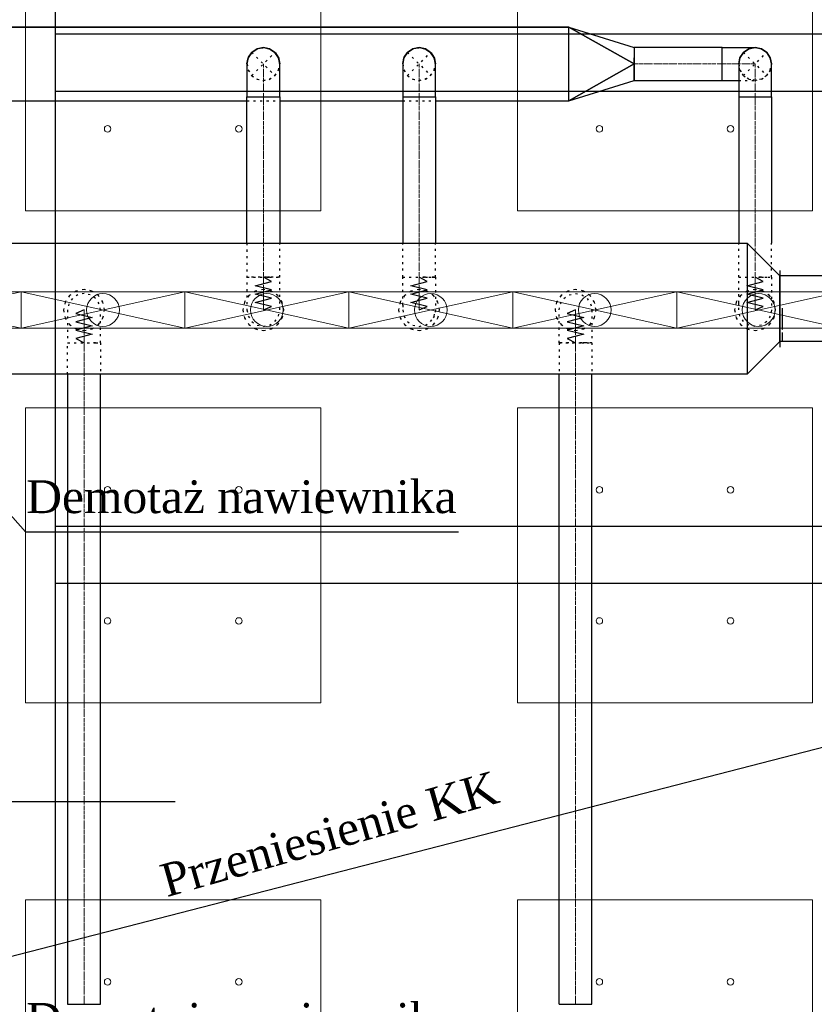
# Model space of a CAD drawing. Header units: centimetres. Extents: x -228435 to 46820, y -89367 to 152985.
# Tile 128 of 256: x -45977 to -41129, y 33763 to 39766. Entities that reach past the tile are written whole.
import ezdxf

# ---------------------------------------------------------------- set-up
doc = ezdxf.new("R2010")
doc.units = ezdxf.units.CM
doc.header["$LTSCALE"] = 50
for name, pattern in [('01-103-Went PP_poziom-0_5$0$DASHDOT', [25.4, 12.7, -6.35, 0, -6.35]), ('CADVENT_CENTERLINE', [9.9, 7.4, -1, 0.5, -1]), ('CADVENT_HIDDEN', [0.8, 0.25, -0.55]), ('Kondygnacja  -0_5$0$HIDDEN', [9.525, 6.35, -3.175]), ('Kondygnacja  -0_5$0$HIDDEN2', [4.7625, 3.175, -1.5875]), ('Osie rzutów$0$DASHDOT2', [12.7, 6.35, -3.175, 0, -3.175])]:
    doc.linetypes.add(name, pattern=pattern)
for name, color, linetype in [('01-103-Went PP_poziom-0_5$0$L_Nawiew', 250, 'Continuous'), ('bgde-nawiewDETAILS', 1, 'Continuous'), ('bgde-nawiewEXP', 250, 'Continuous'), ('bgde-nawiewHIDDEN', 250, 'Continuous'), ('bgde_redukcja', 250, 'Continuous'), ('bgde_VAV', 7, 'Continuous'), ('IS_zmiany 2024', 3, 'Continuous'), ('Kondygnacja  -0_5$0$ARCH_KONSTR_POWYŻEJ RZUTU', 8, 'Kondygnacja  -0_5$0$HIDDEN'), ('Kondygnacja  -0_5$0$ARCH_KONSTR_POWYŻEJ RZUTU_IST', 8, 'Kondygnacja  -0_5$0$HIDDEN2'), ('Osie rzutów$0$ARCH_INFO_OSIE_IST', 8, 'Osie rzutów$0$DASHDOT2'), ('Osie rzutów$0$ARCH_INFO_OSIE_OPISY_IST', 8, 'Continuous')]:
    doc.layers.add(name, color=color, linetype=linetype)
for name, color, linetype, lineweight in [('bgde-nawiewCEN', 7, 'Continuous', 13), ('bgde_nawiewnik', 11, 'Continuous', 5), ('SU Lampy kwadratowe  -05$0$ARCH_SUFITY_PODWIESZANE', 8, 'Continuous', 9)]:
    doc.layers.add(name, color=color, linetype=linetype, lineweight=lineweight)

# ---------------------------------------------------------------- blocks, each defined once
blk = doc.blocks.new('Osie rzutów')
at = {"layer": 'Osie rzutów$0$ARCH_INFO_OSIE_IST', "ltscale": 10}
blk.add_line((4436.24, 8000), (15156.54, 8000), dxfattribs=at)
blk = doc.blocks.new('SU Lampy kwadratowe  -05$0$moduł sufitu')
at = {"layer": 'SU Lampy kwadratowe  -05$0$ARCH_SUFITY_PODWIESZANE'}
for points in [[(60, -60), (240, -60), (240, -240), (60, -240)], [(360, -60), (540, -60), (540, -240), (360, -240)], [(60, -360), (240, -360), (240, -540), (60, -540)], [(360, -360), (540, -360), (540, -540), (360, -540)]]:
    blk.add_lwpolyline(points, close=True, dxfattribs=at)
for centre in [(110, -110), (190, -110), (410, -110), (490, -110), (110, -190), (190, -190), (410, -190), (490, -190), (110, -410), (190, -410), (410, -410), (490, -410), (110, -490), (190, -490), (410, -490), (490, -490)]:
    blk.add_circle(centre, 2, dxfattribs=at)
blk = doc.blocks.new('SU Lampy kwadratowe  -05')
at = {"layer": 'SU Lampy kwadratowe  -05$0$ARCH_SUFITY_PODWIESZANE'}
for p in [(7460, 8600), (7460, 8000)]:
    blk.add_blockref('SU Lampy kwadratowe  -05$0$moduł sufitu', p, dxfattribs=at)
blk = doc.blocks.new('Kondygnacja  -0_5$0$konstrukcja istniejąca -0.5')
at = {"layer": 'Kondygnacja  -0_5$0$ARCH_KONSTR_POWYŻEJ RZUTU_IST', "ltscale": 10}
for points in [[(7538, 8575), (7538, 7425)], [(7538, 8167.89), (8582, 8167.89)], [(8582, 8132.89), (7538, 8132.89)]]:
    blk.add_lwpolyline(points, dxfattribs=at)
at = {"layer": 'Kondygnacja  -0_5$0$ARCH_KONSTR_POWYŻEJ RZUTU_IST', "ltscale": 10, "elevation": 0}
for points in [[(7538, 8467.89), (8582, 8467.89)], [(8582, 8432.89), (7538, 8432.89)]]:
    blk.add_lwpolyline(points, dxfattribs=at)
blk = doc.blocks.new('blok')
at = {"layer": 'bgde_VAV', "color": 3, "linetype": 'Continuous', "lineweight": -2}
for p, q in [((-54400.4, 33775), (-54434.2, 33775)), ((-53950.4, 33775), (-54400.4, 33775)), ((-53966.7, 33775), (-54000.4, 33775)), ((-54434.2, 33225), (-54400.4, 33225)), ((-54400.4, 33225), (-54000.4, 33225)), ((-54000.4, 33225), (-53966.7, 33225))]:
    blk.add_line(p, q, dxfattribs=at)
at = {"layer": 'bgde_VAV', "color": 3, "linetype": 'ByBlock', "lineweight": -2}
for p, q in [((-54400.4, 33775), (-54400.4, 33225)), ((-54000.4, 33775), (-54000.4, 33225))]:
    blk.add_line(p, q, dxfattribs=at)
at = {"layer": 'bgde_VAV', "color": 3, "linetype": 'Continuous', "lineweight": -3}
for p, q in [((-54294.7, 33492.5), (-54357.9, 33555.7)), ((-54326.3, 33524.1), (-54354.9, 33524.1)), ((-54326.3, 33524.1), (-54353.5, 33533)), ((-54326.3, 33524.1), (-54353.5, 33515.3)), ((-54326.3, 33524.1), (-54349.5, 33540.9)), ((-54326.3, 33524.1), (-54349.5, 33507.3)), ((-54326.3, 33524.1), (-54343.1, 33547.3)), ((-54326.3, 33524.1), (-54343.1, 33501)), ((-54326.3, 33524.1), (-54335.1, 33551.3)), ((-54326.3, 33524.1), (-54335.1, 33496.9)), ((-54326.3, 33524.1), (-54326.3, 33552.7)), ((-54326.3, 33524.1), (-54317.5, 33551.3)), ((-54326.3, 33524.1), (-54309.5, 33547.3)), ((-54326.3, 33524.1), (-54303.2, 33540.9)), ((-54326.3, 33524.1), (-54299.1, 33533)), ((-54326.3, 33524.1), (-54299.1, 33515.3)), ((-54326.3, 33524.1), (-54303.2, 33507.3)), ((-54326.3, 33524.1), (-54309.5, 33501)), ((-54326.3, 33524.1), (-54317.5, 33496.9)), ((-54326.3, 33524.1), (-54326.3, 33495.5)), ((-54326.3, 33524.1), (-54297.7, 33524.1)), ((-54205.3, 33555.7), (-54268.5, 33492.5)), ((-54236.9, 33524.1), (-54265.5, 33524.1)), ((-54236.9, 33524.1), (-54264.1, 33533)), ((-54236.9, 33524.1), (-54264.1, 33515.3)), ((-54236.9, 33524.1), (-54260, 33540.9)), ((-54236.9, 33524.1), (-54260, 33507.3)), ((-54236.9, 33524.1), (-54253.7, 33547.3)), ((-54236.9, 33524.1), (-54253.7, 33501)), ((-54236.9, 33524.1), (-54245.7, 33551.3)), ((-54236.9, 33524.1), (-54245.7, 33496.9)), ((-54236.9, 33524.1), (-54236.9, 33552.7)), ((-54236.9, 33524.1), (-54228.1, 33551.3)), ((-54236.9, 33524.1), (-54220.1, 33547.3)), ((-54236.9, 33524.1), (-54213.8, 33540.9)), ((-54236.9, 33524.1), (-54209.7, 33533)), ((-54236.9, 33524.1), (-54209.7, 33515.3)), ((-54236.9, 33524.1), (-54213.8, 33507.3)), ((-54236.9, 33524.1), (-54220.1, 33501)), ((-54236.9, 33524.1), (-54228.1, 33496.9)), ((-54236.9, 33524.1), (-54236.9, 33495.5)), ((-54236.9, 33524.1), (-54208.3, 33524.1)), ((-54115.9, 33492.5), (-54179.1, 33555.7)), ((-54147.5, 33524.1), (-54176.1, 33524.1)), ((-54147.5, 33524.1), (-54174.7, 33533)), ((-54147.5, 33524.1), (-54174.7, 33515.3)), ((-54147.5, 33524.1), (-54170.6, 33540.9)), ((-54147.5, 33524.1), (-54170.6, 33507.3)), ((-54147.5, 33524.1), (-54164.3, 33547.3)), ((-54147.5, 33524.1), (-54164.3, 33501)), ((-54147.5, 33524.1), (-54156.3, 33551.3)), ((-54147.5, 33524.1), (-54156.3, 33496.9)), ((-54147.5, 33524.1), (-54147.5, 33552.7)), ((-54147.5, 33524.1), (-54138.7, 33551.3)), ((-54147.5, 33524.1), (-54130.7, 33547.3)), ((-54147.5, 33524.1), (-54124.3, 33540.9)), ((-54147.5, 33524.1), (-54120.3, 33533)), ((-54147.5, 33524.1), (-54120.3, 33515.3)), ((-54147.5, 33524.1), (-54124.3, 33507.3)), ((-54147.5, 33524.1), (-54130.7, 33501)), ((-54147.5, 33524.1), (-54138.7, 33496.9)), ((-54147.5, 33524.1), (-54147.5, 33495.5)), ((-54147.5, 33524.1), (-54118.9, 33524.1)), ((-54026.5, 33555.7), (-54089.7, 33492.5)), ((-54058.1, 33524.1), (-54086.7, 33524.1)), ((-54058.1, 33524.1), (-54085.3, 33533)), ((-54058.1, 33524.1), (-54085.3, 33515.3)), ((-54058.1, 33524.1), (-54081.2, 33540.9)), ((-54058.1, 33524.1), (-54081.2, 33507.3)), ((-54058.1, 33524.1), (-54074.9, 33547.3)), ((-54058.1, 33524.1), (-54074.9, 33501)), ((-54058.1, 33524.1), (-54066.9, 33551.3)), ((-54058.1, 33524.1), (-54066.9, 33496.9)), ((-54058.1, 33524.1), (-54058.1, 33552.7)), ((-54058.1, 33524.1), (-54049.2, 33551.3)), ((-54058.1, 33524.1), (-54041.3, 33547.3)), ((-54058.1, 33524.1), (-54034.9, 33540.9)), ((-54058.1, 33524.1), (-54030.9, 33533)), ((-54058.1, 33524.1), (-54030.9, 33515.3)), ((-54058.1, 33524.1), (-54034.9, 33507.3)), ((-54058.1, 33524.1), (-54041.3, 33501)), ((-54058.1, 33524.1), (-54049.2, 33496.9)), ((-54058.1, 33524.1), (-54058.1, 33495.5)), ((-54058.1, 33524.1), (-54029.5, 33524.1))]:
    blk.add_line(p, q, dxfattribs=at)
for centre in [(-54326.3, 33524.1), (-54236.9, 33524.1), (-54147.5, 33524.1), (-54058.1, 33524.1)]:
    blk.add_ellipse(centre, major_axis=(0, 28.6), ratio=1, start_param=-1.570796, end_param=4.712389, dxfattribs=at)
blk = doc.blocks.new('A$C066D7839')
at = {"layer": 'bgde_nawiewnik'}
for p, q in [((-50, -11.15), (-50, 11.15)), ((-50, 11.15), (50, 11.15)), ((-50, -11.15), (50, 11.15)), ((50, -11.15), (-50, 11.15)), ((50, 11.15), (50, -11.15)), ((50, -11.15), (-50, -11.15))]:
    blk.add_line(p, q, dxfattribs=at)
blk.add_circle((0, 0), 10, dxfattribs=at)

msp = doc.modelspace()

# ---------------------------------------------------------------- linework, layer by layer
at = {"layer": 'bgde-nawiewCEN', "linetype": 'CADVENT_CENTERLINE', "ltscale": 0.06}
for p, q in [((-44490.031, 39295.952), (-44490.031, 39495.952)), ((-43540.031, 39295.952), (-43540.031, 39495.952)), ((-42226.9, 39495.952), (-41690.031, 39495.952)), ((-41690.031, 39495.952), (-41490.031, 39495.952)), ((-41490.031, 39295.952), (-41490.031, 39495.952)), ((-44490.031, 39295.952), (-44490.031, 38196.041)), ((-43540.031, 39295.952), (-43540.031, 38196.041)), ((-41490.031, 39295.952), (-41490.031, 38196.041)), ((-44490.031, 38196.041), (-44490.031, 38177.345)), ((-43540.031, 38196.041), (-43540.031, 38177.345)), ((-41490.031, 38196.041), (-41490.031, 38177.345)), ((-44490.031, 38177.345), (-44490.031, 38126.234)), ((-44490.031, 38126.234), (-44490.031, 38098.441)), ((-43540.031, 38177.345), (-43540.031, 38126.234)), ((-43540.031, 38126.234), (-43540.031, 38098.441)), ((-41490.031, 38177.345), (-41490.031, 38126.234)), ((-41490.031, 38126.234), (-41490.031, 38098.441)), ((-44490.031, 38098.441), (-44490.031, 38074.915)), ((-44490.031, 38074.915), (-44490.031, 38055.3)), ((-43540.031, 38098.441), (-43540.031, 38074.915)), ((-43540.031, 38074.915), (-43540.031, 38055.3)), ((-41490.031, 38098.441), (-41490.031, 38074.915)), ((-41490.031, 38074.915), (-41490.031, 38055.3)), ((-44490.031, 38055.3), (-44490.031, 38039.241)), ((-44490.031, 38039.241), (-44490.031, 38026.382)), ((-44490.031, 38026.382), (-44490.031, 38016.367)), ((-44490.031, 38016.367), (-44490.031, 38008.841)), ((-44490.031, 38008.841), (-44490.031, 38003.448)), ((-44490.031, 38003.448), (-44490.031, 37999.834)), ((-43540.031, 38055.3), (-43540.031, 38039.241)), ((-43540.031, 38039.241), (-43540.031, 38026.382)), ((-43540.031, 38026.382), (-43540.031, 38016.367)), ((-43540.031, 38016.367), (-43540.031, 38008.841)), ((-43540.031, 38008.841), (-43540.031, 38003.448)), ((-43540.031, 38003.448), (-43540.031, 37999.834)), ((-41490.031, 38055.3), (-41490.031, 38039.241)), ((-41490.031, 38039.241), (-41490.031, 38026.382)), ((-41490.031, 38026.382), (-41490.031, 38016.367)), ((-41490.031, 38016.367), (-41490.031, 38008.841)), ((-41490.031, 38008.841), (-41490.031, 38003.448)), ((-41490.031, 38003.448), (-41490.031, 37999.834)), ((-45583.864, 37995.567), (-45583.864, 37996.041)), ((-45583.864, 37994.441), (-45583.864, 37995.567)), ((-45583.864, 37992.248), (-45583.864, 37994.441)), ((-45583.864, 37988.634), (-45583.864, 37992.248)), ((-45583.864, 37983.241), (-45583.864, 37988.634)), ((-45583.864, 37975.715), (-45583.864, 37983.241)), ((-45583.864, 37965.7), (-45583.864, 37975.715)), ((-45583.864, 37952.841), (-45583.864, 37965.7)), ((-45583.864, 37936.782), (-45583.864, 37952.841)), ((-44490.031, 37999.834), (-44490.031, 37997.641)), ((-44490.031, 37997.641), (-44490.031, 37996.515)), ((-44490.031, 37996.515), (-44490.031, 37996.041)), ((-43540.031, 37999.834), (-43540.031, 37997.641)), ((-43540.031, 37997.641), (-43540.031, 37996.515)), ((-43540.031, 37996.515), (-43540.031, 37996.041)), ((-42585.602, 37995.635), (-42585.602, 37996.109)), ((-42585.602, 37994.509), (-42585.602, 37995.635)), ((-42585.602, 37992.317), (-42585.602, 37994.509)), ((-42585.602, 37988.702), (-42585.602, 37992.317)), ((-42585.602, 37983.309), (-42585.602, 37988.702)), ((-42585.602, 37975.783), (-42585.602, 37983.309)), ((-42585.602, 37965.768), (-42585.602, 37975.783)), ((-42585.602, 37952.909), (-42585.602, 37965.768)), ((-42585.602, 37936.85), (-42585.602, 37952.909)), ((-41490.031, 37999.834), (-41490.031, 37997.641)), ((-41490.031, 37997.641), (-41490.031, 37996.515)), ((-41490.031, 37996.515), (-41490.031, 37996.041)), ((-45583.864, 37917.167), (-45583.864, 37936.782)), ((-45583.864, 37893.641), (-45583.864, 37917.167)), ((-45583.864, 37865.848), (-45583.864, 37893.641)), ((-42585.602, 37917.235), (-42585.602, 37936.85)), ((-42585.602, 37893.709), (-42585.602, 37917.235)), ((-42585.602, 37865.917), (-42585.602, 37893.709)), ((-45583.864, 37814.737), (-45583.864, 37865.848)), ((-42585.602, 37814.806), (-42585.602, 37865.917)), ((-45583.864, 37796.041), (-45583.864, 37814.737)), ((-45583.864, 33762.826), (-45583.864, 37796.041)), ((-42585.602, 37796.109), (-42585.602, 37814.806)), ((-42585.602, 33762.826), (-42585.602, 37796.109))]:
    msp.add_line(p, q, dxfattribs=at)
at = {"layer": 'bgde-nawiewDETAILS', "linetype": 'CADVENT_HIDDEN'}
for p, q in [((-44560.742, 39425.241), (-44419.321, 39566.663)), ((-44560.742, 39566.663), (-44419.321, 39425.241)), ((-43610.742, 39425.241), (-43469.321, 39566.663)), ((-43610.742, 39566.663), (-43469.321, 39425.241)), ((-41560.742, 39425.241), (-41419.321, 39566.663)), ((-41560.742, 39566.663), (-41419.321, 39425.241))]:
    msp.add_line(p, q, dxfattribs=at)
at = {"layer": 'bgde-nawiewEXP', "linetype": 'Continuous'}
for points in [[(-51989.989, 39295.952), (-51789.989, 39270.952), (-51789.989, 39720.952), (-42626.9, 39720.952)], [(-42626.9, 39720.952), (-51789.989, 39720.952)], [(-43440.031, 39270.952), (-42626.9, 39270.952), (-42626.9, 39720.952), (-42226.9, 39595.952), (-42226.9, 39495.952)], [(-42626.9, 39270.952), (-42626.9, 39720.952), (-42226.9, 39495.952)], [(-42226.9, 39495.952), (-42626.9, 39720.952)], [(-44589.961, 39499.69), (-44580.924, 39537.647), (-44561.834, 39564.027)], [(-44578.833, 39539.588), (-44560.742, 39566.663), (-44528.3, 39588.34), (-44525.743, 39588.848)], [(-44559.577, 39567.145), (-44558.049, 39569.257), (-44524.819, 39589.706), (-44492.667, 39594.86)], [(-44521.968, 39589.599), (-44490.031, 39595.952), (-44451.763, 39588.34), (-44449.596, 39586.892)], [(-44488.867, 39595.47), (-44486.293, 39595.882), (-44448.336, 39586.845), (-44421.956, 39567.754)], [(-44446.395, 39584.753), (-44419.321, 39566.663), (-44397.643, 39534.22), (-44397.135, 39531.664)], [(-44418.838, 39565.498), (-44416.727, 39563.97), (-44396.277, 39530.74), (-44391.123, 39498.588)], [(-43639.982, 39499.099), (-43631.169, 39537.109), (-43611.7, 39564.35)], [(-43629.344, 39538.823), (-43610.742, 39566.663), (-43578.3, 39588.34), (-43576.152, 39588.767)], [(-43609.755, 39567.072), (-43608.482, 39568.853), (-43575.373, 39589.499), (-43542.344, 39594.994)], [(-43572.871, 39589.42), (-43540.031, 39595.952), (-43501.763, 39588.34), (-43499.942, 39587.123)], [(-43539.044, 39595.543), (-43536.884, 39595.902), (-43498.874, 39587.09), (-43471.633, 39567.621)], [(-43497.161, 39585.265), (-43469.321, 39566.663), (-43447.643, 39534.22), (-43447.216, 39532.073)], [(-43468.912, 39565.675), (-43467.13, 39564.402), (-43446.485, 39531.294), (-43440.989, 39498.265)], [(-42226.899, 39425.241), (-42226.899, 39395.952), (-41690.031, 39395.952), (-41690.031, 39595.952), (-42226.899, 39595.952), (-42226.899, 39457.684)], [(-41690.031, 39395.952), (-41690.031, 39595.952), (-41490.031, 39595.952), (-41528.3, 39588.34), (-41560.742, 39566.663), (-41582.419, 39534.22), (-41590.031, 39495.952), (-41582.419, 39534.22), (-41560.742, 39566.663), (-41528.3, 39588.34), (-41490.031, 39595.952), (-41451.763, 39588.34), (-41419.321, 39566.663), (-41397.643, 39534.22), (-41390.031, 39495.952), (-41397.643, 39534.22), (-41419.321, 39566.663), (-41451.763, 39588.34), (-41490.031, 39595.952), (-41528.3, 39588.34), (-41560.742, 39566.663), (-41582.419, 39534.22), (-41590.031, 39495.952), (-41590.031, 39295.952), (-41390.031, 39295.952), (-41390.031, 39495.952), (-41397.643, 39534.22), (-41419.321, 39566.663), (-41451.763, 39588.34), (-41490.031, 39595.952)], [(-44590.031, 39495.952), (-44582.419, 39534.22), (-44580.971, 39536.388)], [(-44396.384, 39527.889), (-44390.031, 39495.952)], [(-43640.031, 39495.952), (-43632.419, 39534.22), (-43631.203, 39536.041)], [(-43446.564, 39528.792), (-43440.031, 39495.952)], [(-42226.9, 39495.952), (-42226.9, 39534.22)], [(-44589.961, 39499.69), (-44589.549, 39497.117)], [(-43639.982, 39499.099), (-43639.622, 39496.939)], [(-42626.9, 39270.952), (-42226.9, 39495.952)], [(-42226.9, 39495.952), (-42626.9, 39270.952)], [(-42226.9, 39457.684), (-42226.9, 39495.952)], [(-42226.9, 39495.952), (-42226.9, 39457.684)], [(-42226.9, 39457.684), (-42226.9, 39425.241)], [(-42226.9, 39425.241), (-42226.9, 39457.684)], [(-42226.899, 39425.241), (-42226.899, 39457.684)], [(-42626.9, 39270.952), (-42226.9, 39395.952), (-42226.9, 39425.241)], [(-41690.031, 39395.952), (-41590.031, 39395.952)], [(-46086.383, 39270.952), (-44590.031, 39270.952)], [(-44590.031, 38403.941), (-44590.031, 39295.952), (-44390.031, 39295.952), (-44390.031, 38403.941)], [(-44390.031, 39270.952), (-43640.031, 39270.952)], [(-43640.031, 39295.952), (-43640.031, 38403.941)], [(-43640.031, 39295.952), (-43440.031, 39295.952), (-43440.031, 38403.941)], [(-41590.031, 39295.952), (-41590.031, 38403.941)], [(-41590.031, 39295.952), (-41390.031, 39295.952), (-41390.031, 38403.941)], [(-41538.801, 37603.941), (-59190.003, 37603.941), (-59190.003, 38403.941), (-41538.801, 38403.941)], [(-45683.864, 37603.941), (-45683.864, 33762.826), (-45483.864, 33762.826), (-45483.864, 37603.941)], [(-42685.602, 33762.826), (-42485.602, 33762.826), (-42485.602, 37603.941)], [(-42685.602, 33762.826), (-42685.602, 37603.941)]]:
    msp.add_lwpolyline(points, dxfattribs=at)
for points in [[(-44590.031, 39295.952), (-44390.031, 39295.952), (-44390.031, 39495.952), (-44397.643, 39534.22), (-44419.321, 39566.663), (-44451.763, 39588.34), (-44490.031, 39595.952), (-44528.3, 39588.34), (-44560.742, 39566.663), (-44582.419, 39534.22), (-44590.031, 39495.952), (-44590.031, 39334.97)], [(-43640.031, 39295.952), (-43440.031, 39295.952), (-43440.031, 39495.952), (-43447.643, 39534.22), (-43469.321, 39566.663), (-43501.763, 39588.34), (-43540.031, 39595.952), (-43578.3, 39588.34), (-43610.742, 39566.663), (-43632.419, 39534.22), (-43640.031, 39495.952), (-43640.031, 39334.97)], [(-41538.801, 37603.941), (-41338.801, 37803.941), (-41338.801, 38203.941), (-41538.801, 38403.941)]]:
    msp.add_lwpolyline(points, close=True, dxfattribs=at)
at = {"layer": 'bgde-nawiewHIDDEN', "linetype": 'CADVENT_HIDDEN'}
for points in [[(-44561.834, 39564.027), (-44559.577, 39567.145)], [(-44525.743, 39588.848), (-44521.968, 39589.599)], [(-44492.667, 39594.86), (-44488.867, 39595.47)], [(-44449.596, 39586.892), (-44446.395, 39584.753)], [(-44421.956, 39567.754), (-44418.838, 39565.498)], [(-43611.7, 39564.35), (-43609.755, 39567.072)], [(-43576.152, 39588.767), (-43572.871, 39589.42)], [(-43542.344, 39594.994), (-43539.044, 39595.543)], [(-43499.942, 39587.123), (-43497.161, 39585.265)], [(-43471.633, 39567.621), (-43468.912, 39565.675)], [(-44580.971, 39536.388), (-44578.833, 39539.588)], [(-44397.135, 39531.664), (-44396.384, 39527.889)], [(-43631.203, 39536.041), (-43629.344, 39538.823)], [(-43447.216, 39532.073), (-43446.564, 39528.792)], [(-44590.031, 39495.952), (-44582.419, 39457.684), (-44560.742, 39425.241), (-44528.3, 39403.564), (-44490.031, 39395.952), (-44451.763, 39403.564)], [(-44589.549, 39497.117), (-44583.785, 39461.164), (-44563.336, 39427.934), (-44531.727, 39405.059), (-44493.77, 39396.022), (-44455.244, 39402.198), (-44422.014, 39422.647), (-44399.139, 39454.257), (-44390.101, 39492.214), (-44391.123, 39498.588)], [(-44451.763, 39403.564), (-44419.321, 39425.241), (-44397.643, 39457.684), (-44390.031, 39495.952)], [(-43640.031, 39495.952), (-43632.419, 39457.684), (-43610.742, 39425.241), (-43578.3, 39403.564), (-43540.031, 39395.952), (-43501.763, 39403.564), (-43469.321, 39425.241), (-43447.643, 39457.684), (-43440.031, 39495.952)], [(-43639.622, 39496.939), (-43633.578, 39460.61), (-43612.932, 39427.502), (-43581.188, 39404.814), (-43543.179, 39396.002), (-43504.69, 39402.405), (-43471.581, 39423.051), (-43448.894, 39454.795), (-43440.081, 39492.805), (-43440.989, 39498.265)], [(-41590.031, 39395.952), (-41490.031, 39395.952), (-41528.3, 39403.564), (-41560.742, 39425.241), (-41582.419, 39457.684), (-41590.031, 39495.952), (-41582.419, 39457.684), (-41560.742, 39425.241), (-41528.3, 39403.564), (-41490.031, 39395.952), (-41451.763, 39403.564)], [(-44451.763, 39403.564), (-44454.319, 39403.056)], [(-41490.031, 39395.952), (-41451.763, 39403.564), (-41419.321, 39425.241)], [(-41451.763, 39403.564), (-41490.031, 39395.952)], [(-44590.031, 39270.952), (-44390.031, 39270.952)], [(-43640.031, 39270.952), (-43440.031, 39270.952)], [(-44590.031, 38403.941), (-44590.031, 37996.041), (-44582.419, 37957.773), (-44560.742, 37925.33), (-44528.3, 37903.653), (-44490.031, 37896.041), (-44451.763, 37903.653), (-44419.321, 37925.33), (-44397.643, 37957.773), (-44390.031, 37996.041), (-44390.031, 38196.041), (-44590.031, 38196.041), (-44590.031, 38196.041), (-44451.763, 38196.041)], [(-44451.763, 38196.041), (-44390.031, 38196.041), (-44390.031, 38403.941)], [(-43640.031, 38196.041), (-43640.031, 38403.941)], [(-43447.643, 38196.041), (-43440.031, 38196.041), (-43440.031, 38403.941)], [(-41590.031, 38196.041), (-41590.031, 38403.941)], [(-41451.763, 38196.041), (-41390.031, 38196.041), (-41390.031, 38403.941)], [(-44451.763, 38196.041), (-44490.031, 38196.041)], [(-43640.031, 38026.382), (-43640.031, 38196.041), (-43440.031, 38196.041), (-43440.031, 37996.041), (-43447.643, 37957.773)], [(-43640.031, 38196.041), (-43501.763, 38196.041)], [(-43501.763, 38196.041), (-43540.031, 38196.041)], [(-43501.763, 38196.041), (-43447.643, 38196.041)], [(-43447.643, 38196.041), (-43469.321, 38196.041)], [(-41590.031, 38196.041), (-41451.763, 38196.041)], [(-41451.763, 38196.041), (-41490.031, 38196.041)], [(-45683.864, 37603.941), (-45683.864, 37796.041), (-45483.864, 37796.041), (-45483.864, 37996.041), (-45491.476, 38034.309), (-45513.154, 38066.752), (-45545.596, 38088.429), (-45583.864, 38096.041), (-45622.133, 38088.429), (-45654.575, 38066.752), (-45676.252, 38034.309), (-45683.864, 37996.041), (-45683.864, 37796.041), (-45513.154, 37796.041)], [(-42685.602, 37796.109), (-42685.602, 37996.109), (-42677.99, 38034.378), (-42656.312, 38066.82), (-42623.87, 38088.497), (-42585.602, 38096.109), (-42547.333, 38088.497), (-42514.891, 38066.82), (-42493.214, 38034.378), (-42485.602, 37996.109), (-42485.602, 37796.109), (-42547.333, 37796.109), (-42514.891, 37796.109)], [(-43640.031, 38026.382), (-43640.031, 37996.041), (-43632.419, 37957.773), (-43610.742, 37925.33), (-43578.3, 37903.653), (-43540.031, 37896.041), (-43501.763, 37903.653), (-43469.321, 37925.33), (-43447.643, 37957.773)], [(-43447.643, 37957.773), (-43469.321, 37925.33)], [(-43447.643, 37957.773), (-43440.031, 37996.041)], [(-45513.154, 37796.041), (-45545.596, 37796.041)], [(-45513.154, 37796.041), (-45483.864, 37796.041), (-45483.864, 37603.941)], [(-42685.602, 37796.109), (-42685.602, 37603.941)], [(-42514.891, 37796.109), (-42547.333, 37796.109)], [(-42514.891, 37796.109), (-42485.602, 37796.109), (-42485.602, 37603.941)]]:
    msp.add_lwpolyline(points, dxfattribs=at)
for points in [[(-41451.763, 39403.564), (-41419.321, 39425.241), (-41397.643, 39457.684), (-41390.031, 39495.952), (-41397.643, 39457.684), (-41419.321, 39425.241)], [(-41590.031, 38039.241), (-41590.031, 38196.041), (-41390.031, 38196.041), (-41390.031, 37996.041), (-41397.643, 37957.773), (-41419.321, 37925.33), (-41451.763, 37903.653), (-41490.031, 37896.041), (-41528.3, 37903.653), (-41560.742, 37925.33), (-41582.419, 37957.773), (-41590.031, 37996.041), (-41590.031, 38026.382)], [(-45708.864, 37996.041), (-45699.349, 37948.206), (-45672.253, 37907.653), (-45631.7, 37880.556), (-45583.864, 37871.041), (-45536.029, 37880.556), (-45495.476, 37907.653), (-45468.38, 37948.206), (-45458.864, 37996.041), (-45468.38, 38043.877), (-45495.476, 38084.429), (-45536.029, 38111.526), (-45583.864, 38121.041), (-45631.7, 38111.526), (-45672.253, 38084.429), (-45699.349, 38043.877)], [(-45708.864, 37996.041), (-45699.349, 37948.206), (-45672.253, 37907.653), (-45631.7, 37880.556), (-45583.864, 37871.041), (-45536.029, 37880.556), (-45495.476, 37907.653), (-45468.38, 37948.206), (-45458.864, 37996.041), (-45468.38, 38043.877), (-45495.476, 38084.429), (-45536.029, 38111.526), (-45583.864, 38121.041), (-45631.7, 38111.526), (-45672.253, 38084.429), (-45699.349, 38043.877)], [(-44615.031, 37996.041), (-44605.516, 37948.206), (-44578.42, 37907.653), (-44537.867, 37880.556), (-44490.031, 37871.041), (-44442.196, 37880.556), (-44401.643, 37907.653), (-44374.546, 37948.206), (-44365.031, 37996.041), (-44374.546, 38043.877), (-44401.643, 38084.429), (-44442.196, 38111.526), (-44490.031, 38121.041), (-44537.867, 38111.526), (-44578.42, 38084.429), (-44605.516, 38043.877)], [(-44615.031, 37996.041), (-44605.516, 37948.206), (-44578.42, 37907.653), (-44537.867, 37880.556), (-44490.031, 37871.041), (-44442.196, 37880.556), (-44401.643, 37907.653), (-44374.546, 37948.206), (-44365.031, 37996.041), (-44374.546, 38043.877), (-44401.643, 38084.429), (-44442.196, 38111.526), (-44490.031, 38121.041), (-44537.867, 38111.526), (-44578.42, 38084.429), (-44605.516, 38043.877)], [(-43665.031, 37996.041), (-43655.516, 37948.206), (-43628.42, 37907.653), (-43587.867, 37880.556), (-43540.031, 37871.041), (-43492.196, 37880.556), (-43451.643, 37907.653), (-43424.546, 37948.206), (-43415.031, 37996.041), (-43424.546, 38043.877), (-43451.643, 38084.429), (-43492.196, 38111.526), (-43540.031, 38121.041), (-43587.867, 38111.526), (-43628.42, 38084.429), (-43655.516, 38043.877)], [(-43665.031, 37996.041), (-43655.516, 37948.206), (-43628.42, 37907.653), (-43587.867, 37880.556), (-43540.031, 37871.041), (-43492.196, 37880.556), (-43451.643, 37907.653), (-43424.546, 37948.206), (-43415.031, 37996.041), (-43424.546, 38043.877), (-43451.643, 38084.429), (-43492.196, 38111.526), (-43540.031, 38121.041), (-43587.867, 38111.526), (-43628.42, 38084.429), (-43655.516, 38043.877)], [(-42710.602, 37996.109), (-42701.087, 37948.274), (-42673.99, 37907.721), (-42633.437, 37880.624), (-42585.602, 37871.109), (-42537.766, 37880.624), (-42497.213, 37907.721), (-42470.117, 37948.274), (-42460.602, 37996.109), (-42470.117, 38043.945), (-42497.213, 38084.498), (-42537.766, 38111.594), (-42585.602, 38121.109), (-42633.437, 38111.594), (-42673.99, 38084.498), (-42701.087, 38043.945)], [(-42710.602, 37996.109), (-42701.087, 37948.274), (-42673.99, 37907.721), (-42633.437, 37880.624), (-42585.602, 37871.109), (-42537.766, 37880.624), (-42497.213, 37907.721), (-42470.117, 37948.274), (-42460.602, 37996.109), (-42470.117, 38043.945), (-42497.213, 38084.498), (-42537.766, 38111.594), (-42585.602, 38121.109), (-42633.437, 38111.594), (-42673.99, 38084.498), (-42701.087, 38043.945)], [(-41615.031, 37996.041), (-41605.516, 37948.206), (-41578.42, 37907.653), (-41537.867, 37880.556), (-41490.031, 37871.041), (-41442.196, 37880.556), (-41401.643, 37907.653), (-41374.546, 37948.206), (-41365.031, 37996.041), (-41374.546, 38043.877), (-41401.643, 38084.429), (-41442.196, 38111.526), (-41490.031, 38121.041), (-41537.867, 38111.526), (-41578.42, 38084.429), (-41605.516, 38043.877)], [(-41615.031, 37996.041), (-41605.516, 37948.206), (-41578.42, 37907.653), (-41537.867, 37880.556), (-41490.031, 37871.041), (-41442.196, 37880.556), (-41401.643, 37907.653), (-41374.546, 37948.206), (-41365.031, 37996.041), (-41374.546, 38043.877), (-41401.643, 38084.429), (-41442.196, 38111.526), (-41490.031, 38121.041), (-41537.867, 38111.526), (-41578.42, 38084.429), (-41605.516, 38043.877)], [(-42685.602, 37796.109), (-42547.333, 37796.109), (-42547.333, 37796.109), (-42677.99, 37796.109)]]:
    msp.add_lwpolyline(points, close=True, dxfattribs=at)
at = {"layer": 'bgde-nawiewHIDDEN'}
for points in [[(-44490.031, 37996.041), (-44440.031, 38017.339), (-44540.031, 38042.701), (-44440.031, 38067.921), (-44540.031, 38093.206), (-44440.031, 38118.741), (-44540.031, 38144.1), (-44440.031, 38169.559), (-44490.031, 38196.041)], [(-43540.031, 37996.041), (-43490.031, 38017.339), (-43590.031, 38042.701), (-43490.031, 38067.921), (-43590.031, 38093.206), (-43490.031, 38118.741), (-43590.031, 38144.1), (-43490.031, 38169.559), (-43540.031, 38196.041)], [(-41490.031, 37996.041), (-41440.031, 38017.339), (-41540.031, 38042.701), (-41440.031, 38067.921), (-41540.031, 38093.206), (-41440.031, 38118.741), (-41540.031, 38144.1), (-41440.031, 38169.559), (-41490.031, 38196.041)], [(-45583.864, 37996.041), (-45633.864, 37974.743), (-45533.864, 37949.382), (-45633.864, 37924.161), (-45533.864, 37898.876), (-45633.864, 37873.341), (-45533.864, 37847.982), (-45633.864, 37822.523), (-45583.864, 37796.041)], [(-42585.602, 37996.109), (-42635.602, 37974.812), (-42535.602, 37949.45), (-42635.602, 37924.229), (-42535.602, 37898.945), (-42635.602, 37873.409), (-42535.602, 37848.05), (-42635.602, 37822.592), (-42585.602, 37796.109)]]:
    msp.add_lwpolyline(points, dxfattribs=at)
at = {"layer": 'IS_zmiany 2024', "color": 2}
for p, q in [((-45940, 36643.026), (-47160, 38009.189)), ((-45940, 36643.026), (-43300.267, 36643.026)), ((-49426.621, 33179.152, 3110), (-37210.665, 36329.138, 245))]:
    msp.add_line(p, q, dxfattribs=at)
at = {"layer": 'IS_zmiany 2024', "color": 250, "linetype": '01-103-Went PP_poziom-0_5$0$DASHDOT', "ltscale": 0.05}
for p, q in [((-41322.076, 38007.72, 245), (-41322.076, 38008.194, 245)), ((-41322.076, 38006.594, 245), (-41322.076, 38007.72, 245)), ((-41322.076, 38004.402, 245), (-41322.076, 38006.594, 245)), ((-41322.076, 38000.787, 245), (-41322.076, 38004.402, 245)), ((-41322.076, 37995.394, 245), (-41322.076, 38000.787, 245)), ((-41322.076, 37987.868, 245), (-41322.076, 37995.394, 245)), ((-41322.076, 37977.853, 245), (-41322.076, 37987.868, 245)), ((-41322.076, 37964.994, 245), (-41322.076, 37977.853, 245)), ((-41322.076, 37948.935, 245), (-41322.076, 37964.994, 245)), ((-41322.076, 37929.32, 245), (-41322.076, 37948.935, 245)), ((-41322.076, 37905.794, 245), (-41322.076, 37929.32, 245)), ((-41322.076, 37878.002, 245), (-41322.076, 37905.794, 245)), ((-41322.076, 37826.89, 245), (-41322.076, 37878.002, 245)), ((-41322.076, 37808.194, 245), (-41322.076, 37826.89, 245))]:
    msp.add_line(p, q, dxfattribs=at)

# ---------------------------------------------------------------- block references
at = {"layer": '01-103-Went PP_poziom-0_5$0$L_Nawiew', "xscale": 10, "yscale": 10, "zscale": 10}
for p in [(-46468.405, 37996.041, 1362.041), (-45468.405, 37996.041, 1362.041), (-44468.405, 37996.041, 1362.041), (-43468.405, 37996.041, 1362.041), (-42468.405, 37996.041, 1362.041), (-41468.405, 37996.041, 1362.041)]:
    msp.add_blockref('A$C066D7839', p, dxfattribs=at)
at = {"layer": 'bgde_redukcja', "rotation": 270}
msp.add_blockref('blok', (-74563.832, -16196.486), dxfattribs=at)
at = {"layer": 'Kondygnacja  -0_5$0$ARCH_KONSTR_POWYŻEJ RZUTU', "xscale": 10, "yscale": 10, "zscale": 10}
msp.add_blockref('Kondygnacja  -0_5$0$konstrukcja istniejąca -0.5', (-121140, -45000), dxfattribs=at)
at = {"layer": 'Osie rzutów$0$ARCH_INFO_OSIE_OPISY_IST', "xscale": 10, "yscale": 10, "zscale": 10}
msp.add_blockref('Osie rzutów', (-121140, -45000), dxfattribs=at)
at = {"layer": 'SU Lampy kwadratowe  -05$0$ARCH_SUFITY_PODWIESZANE', "xscale": 10, "yscale": 10, "zscale": 10}
msp.add_blockref('SU Lampy kwadratowe  -05', (-121140, -45000), dxfattribs=at)

# ---------------------------------------------------------------- texts
at = {"layer": 'IS_zmiany 2024', "color": 2, "char_height": 200, "width": 6261.14258, "attachment_point": 1}
for insert in [(-45936.571, 36957.674, 7680), (-45936.571, 33770.881, 7680)]:
    msp.add_mtext('\\fTimes New Roman|b0|i0|c238|p18;\\A1;Demotaż nawiewnika', dxfattribs=dict(at, insert=insert))
at = {"layer": 'IS_zmiany 2024', "color": 2, "insert": (-45134.363, 34607.932, 7925), "char_height": 200, "width": 6261.14258, "attachment_point": 1, "rotation": 15.8657078}
msp.add_mtext('\\fTimes New Roman|b0|i0|c238|p18;\\A1;Przeniesienie KK', dxfattribs=at)

doc.saveas('drawing.dxf')
